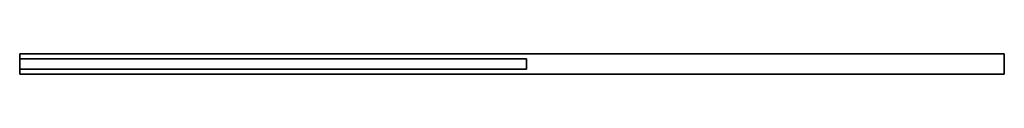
# Model space of a CAD drawing. Header units: millimetres. Extents: x 0 to 2050, y -21 to 21.
import ezdxf

# ---------------------------------------------------------------- set-up
doc = ezdxf.new("R2010")
doc.units = ezdxf.units.MM
doc.header["$LTSCALE"] = 10
for name, color, linetype in [('--Tuebl1_BESCH_sich_laufhor_hilf', 1, 'Continuous'), ('--Tuebl1_BESCH_sich_laufhor_hilf_wnz', 1, 'Continuous'), ('3DD-cke-_BESCH_sich_laufhor_hilf', 1, 'Continuous'), ('3DD-cke-_BESCH_sich_laufhor_hilf_wnz', 1, 'Continuous')]:
    doc.layers.add(name, color=color, linetype=linetype)

msp = doc.modelspace()

# ---------------------------------------------------------------- linework, layer by layer
at = {"layer": '--Tuebl1_BESCH_sich_laufhor_hilf_wnz'}
msp.add_polyline3d([(0, 11, 24), (0, 11, 24), (0, 11, 24), (0, 11, 24), (0, 11, 24), (0, 11, 24), (0, -11, 24), (0, -11, 6), (0, 11, 6), (0, -11, 6), (1055, -11, 6), (1055, 11, 6), (1055, -11, 6), (1055, -11, 24), (1055, 11, 24), (1055, -11, 24), (0, -11, 24), (0, 11, 24), (0, 11, 6), (1055, 11, 6), (1055, 11, 24), (0, 11, 24)], dxfattribs=at)
at = {"layer": '3DD-cke-_BESCH_sich_laufhor_hilf_wnz'}
msp.add_polyline3d([(0, -21, 2312.5), (0, -21, 2312.5), (0, -21, 2312.5), (0, -21, 2312.5), (0, -21, 2312.5), (0, -21, 2312.5), (0, 21, 2312.5), (0, 21, 2360), (0, -21, 2360), (0, 21, 2360), (2050, 21, 2360), (2050, -21, 2360), (2050, 21, 2360), (2050, 21, 2312.5), (2050, -21, 2312.5), (2050, 21, 2312.5), (0, 21, 2312.5), (0, -21, 2312.5), (0, -21, 2360), (2050, -21, 2360), (2050, -21, 2312.5), (0, -21, 2312.5)], dxfattribs=at)

# ---------------------------------------------------------------- meshes
at = {"layer": '--Tuebl1_BESCH_sich_laufhor_hilf'}
mesh = msp.add_polymesh((6, 3), dxfattribs=at)
for k, corner in enumerate([(1055, 11, 24), (1055, -11, 24), (1055, -11, 24), (0, 11, 24), (0, -11, 24), (0, -11, 24), (0, 11, 6), (0, -11, 6), (0, -11, 24), (1055, 11, 6), (1055, -11, 6), (1055, -11, 24), (1055, 11, 6), (1055, 11, 6), (1055, 11, 24), (0, 11, 6), (0, 11, 6), (0, 11, 24)]):
    mesh.set_mesh_vertex(divmod(k, 3), corner)
at = {"layer": '3DD-cke-_BESCH_sich_laufhor_hilf'}
mesh = msp.add_polymesh((6, 3), dxfattribs=at)
for k, corner in enumerate([(2050, -21, 2312.5), (2050, 21, 2312.5), (2050, 21, 2312.5), (0, -21, 2312.5), (0, 21, 2312.5), (0, 21, 2312.5), (0, -21, 2360), (0, 21, 2360), (0, 21, 2312.5), (2050, -21, 2360), (2050, 21, 2360), (2050, 21, 2312.5), (2050, -21, 2360), (2050, -21, 2360), (2050, -21, 2312.5), (0, -21, 2360), (0, -21, 2360), (0, -21, 2312.5)]):
    mesh.set_mesh_vertex(divmod(k, 3), corner)

doc.saveas('drawing.dxf')
